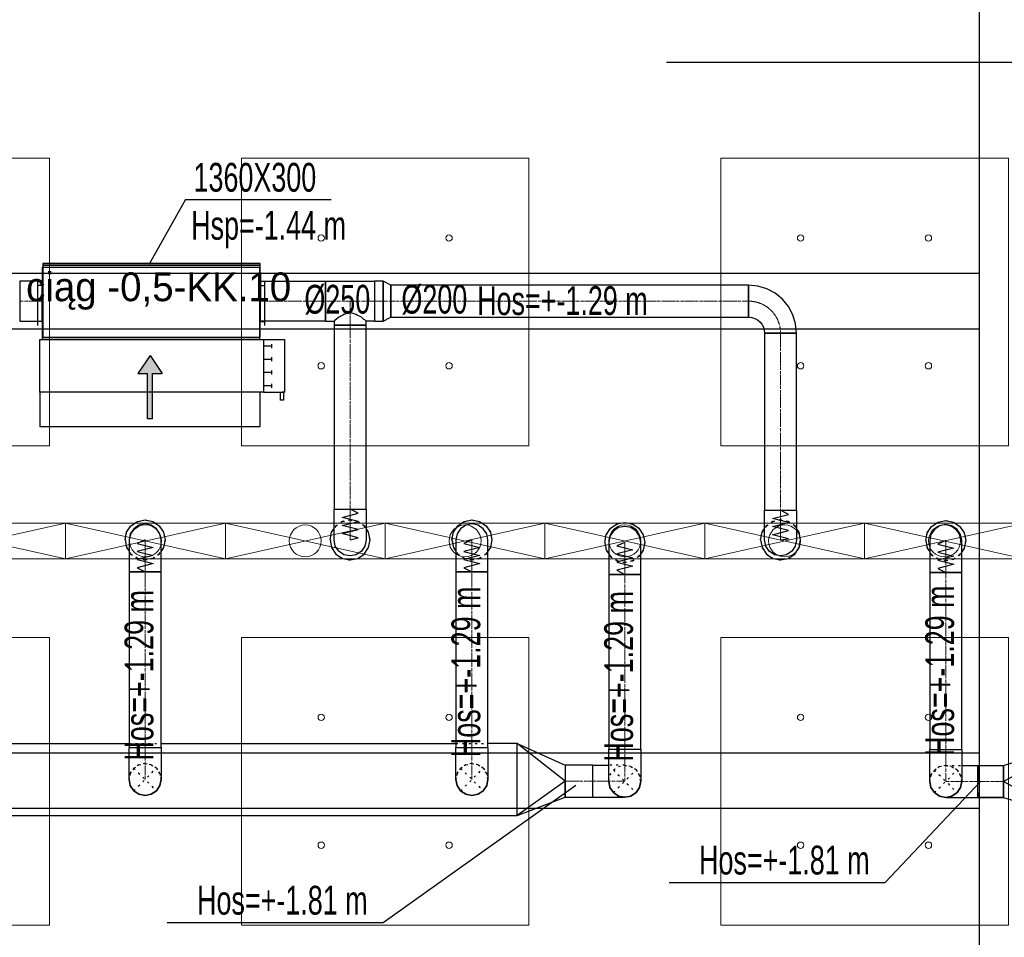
# Model space of a CAD drawing. Header units: centimetres. Extents: x -228435 to 46820, y -89367 to 152985.
# Tile 64 of 252: x -17327 to -11165, y 17524 to 23266. Entities that reach past the tile are written whole.
import ezdxf
from ezdxf.enums import TextEntityAlignment as Align

# ---------------------------------------------------------------- set-up
doc = ezdxf.new("R2010")
doc.units = ezdxf.units.CM
doc.header["$LTSCALE"] = 50
doc.header["$PDMODE"] = 35
doc.header["$PDSIZE"] = 0.1
for name, pattern in [('CADVENT_CENTERLINE', [9.9, 7.4, -1, 0.5, -1]), ('CADVENT_HIDDEN', [0.8, 0.25, -0.55]), ('Kondygnacja  -0_5$0$HIDDEN', [9.525, 6.35, -3.175]), ('Kondygnacja  -0_5$0$HIDDEN2', [4.7625, 3.175, -1.5875]), ('Osie rzutów$0$DASHDOT2', [12.7, 6.35, -3.175, 0, -3.175])]:
    doc.linetypes.add(name, pattern=pattern)
doc.layers.get('0').update_dxf_attribs({"color": 8})
doc.layers.get('DEFPOINTS').update_dxf_attribs({"color": 8})
for name, color, linetype in [('01-103-Went PP_poziom-0_5$0$L_Nawiew', 3, 'Continuous'), ('bgde-nawiewDETAILS', 1, 'Continuous'), ('bgde-nawiewEXP', 1, 'Continuous'), ('bgde-nawiewHIDDEN', 1, 'Continuous'), ('bgde-tekst', 7, 'Continuous'), ('bgde-wywiewSOL', 5, 'Continuous'), ('Kondygnacja  -0_5$0$ARCH_KONSTR_POWYŻEJ RZUTU', 8, 'Kondygnacja  -0_5$0$HIDDEN'), ('Kondygnacja  -0_5$0$ARCH_KONSTR_POWYŻEJ RZUTU_IST', 8, 'Kondygnacja  -0_5$0$HIDDEN2'), ('Osie rzutów$0$ARCH_INFO_OSIE_IST', 8, 'Osie rzutów$0$DASHDOT2'), ('Osie rzutów$0$ARCH_INFO_OSIE_OPISY_IST', 8, 'Continuous')]:
    doc.layers.add(name, color=color, linetype=linetype)
for name, color, linetype, lineweight in [('bgde-nawiewCEN', 7, 'Continuous', 13), ('bgde_AJ_specyfikacja', 2, 'Continuous', 30), ('bgde_nawiewnik', 11, 'Continuous', 5), ('Kondygnacja  -0_5$0$ARCH_INFO_WYMIARY', 8, 'Continuous', 9), ('SU Lampy kwadratowe  -05$0$ARCH_SUFITY_PODWIESZANE', 8, 'Continuous', 9)]:
    doc.layers.add(name, color=color, linetype=linetype, lineweight=lineweight)
doc.styles.add('Kondygnacja  -0_5$0$Romans', font='Romans.shx', dxfattribs={"width": 0.7})
doc.dimstyles.new('Kondygnacja  -0_5$0$Wymiary 1-100', dxfattribs={"dimtxt": 12, "dimasz": 10, "dimexe": 5, "dimexo": 0, "dimgap": 4, "dimtad": 1, "dimrnd": 0.5, "dimzin": 12, "dimdsep": 46, "dimtxsty": 'Kondygnacja  -0_5$0$Romans', "dimblk": 'Kondygnacja  -0_5$0$_Oblique', "dimcen": 10, "dimdle": 10, "dimclrt": 55, "dimazin": 0, "dimtfac": 1, "dimtmove": 1, "dimatfit": 3, "dimfxl": 0, "dimtolj": 1, "dimtzin": 0, "dimarcsym": 0})

# ---------------------------------------------------------------- blocks, each defined once
blk = doc.blocks.new('Osie rzutów')
at = {"layer": 'Osie rzutów$0$ARCH_INFO_OSIE_IST', "ltscale": 10}
for p, q in [((10460, 12510), (10460, 4623.26)), ((4436.04, 6800), (15156.54, 6800))]:
    blk.add_line(p, q, dxfattribs=at)
blk = doc.blocks.new('SU Lampy kwadratowe  -05$0$moduł sufitu')
at = {"layer": 'SU Lampy kwadratowe  -05$0$ARCH_SUFITY_PODWIESZANE'}
for points in [[(60, -60), (240, -60), (240, -240), (60, -240)], [(360, -60), (540, -60), (540, -240), (360, -240)], [(60, -360), (240, -360), (240, -540), (60, -540)], [(360, -360), (540, -360), (540, -540), (360, -540)]]:
    blk.add_lwpolyline(points, close=True, dxfattribs=at)
for centre in [(110, -110), (190, -110), (410, -110), (490, -110), (110, -190), (190, -190), (410, -190), (490, -190), (110, -410), (190, -410), (410, -410), (490, -410), (110, -490), (190, -490), (410, -490), (490, -490)]:
    blk.add_circle(centre, 2, dxfattribs=at)
blk = doc.blocks.new('SU Lampy kwadratowe  -05')
at = {"layer": 'SU Lampy kwadratowe  -05$0$ARCH_SUFITY_PODWIESZANE'}
for p in [(9860, 6800), (10460, 6800)]:
    blk.add_blockref('SU Lampy kwadratowe  -05$0$moduł sufitu', p, dxfattribs=at)
blk = doc.blocks.new('Kondygnacja  -0_5$0$konstrukcja istniejąca -0.5')
at = {"layer": 'Kondygnacja  -0_5$0$ARCH_KONSTR_POWYŻEJ RZUTU_IST', "ltscale": 10}
for points in [[(10982, 6225), (10982, 7375)], [(9938, 6667.89), (10982, 6667.89)], [(10982, 6632.89), (9938, 6632.89)], [(9938, 6367.89), (10982, 6367.89)], [(10982, 6332.89), (9938, 6332.89)]]:
    blk.add_lwpolyline(points, dxfattribs=at)
blk = doc.blocks.new('Kondygnacja  -0_5$0$_Oblique')
at = {"color": 0, "linetype": 'ByBlock', "lineweight": -2}
blk.add_line((-0.5, -0.5), (0.5, 0.5), dxfattribs=at)
blk = doc.blocks.new('*D212')
at = {"layer": 'DEFPOINTS', "color": 0}
for p in [(-30586.3, 81900), (-30681.1, 12489.5), (9064, 12489.5)]:
    blk.add_point(p, dxfattribs=at)
at = {"layer": 'Kondygnacja  -0_5$0$ARCH_INFO_WYMIARY', "color": 0, "lineweight": -2}
for p, q in [((-30673.1, 81900), (-30686.1, 81900)), ((-30681.1, 81910), (-30681.1, 12479.5)), ((-30673.1, 12489.5), (-30686.1, 12489.5))]:
    blk.add_line(p, q, dxfattribs=at)
at = {"layer": 'Kondygnacja  -0_5$0$ARCH_INFO_WYMIARY', "color": 0, "lineweight": -2, "xscale": 10, "yscale": 10, "zscale": 10}
for p, rotation in [((-30681.1, 81900), 90), ((-30681.1, 12489.5), 270)]:
    blk.add_blockref('Kondygnacja  -0_5$0$_Oblique', p, dxfattribs=dict(at, rotation=rotation))
at = {"layer": 'Kondygnacja  -0_5$0$ARCH_INFO_WYMIARY', "color": 55, "insert": (-30691.1, 47194.8), "char_height": 12, "attachment_point": 5, "rotation": 90, "style": 'Kondygnacja  -0_5$0$Romans'}
blk.add_mtext('\\A1;69410.5', dxfattribs=at)
blk = doc.blocks.new('*a376')
at = {"layer": 'bgde-tekst'}
blk.add_line((0, 0), (1352, 0), dxfattribs=at)
blk = doc.blocks.new('*a389')
at = {"layer": 'bgde-tekst'}
blk.add_line((0, 0), (1352, 0), dxfattribs=at)
blk = doc.blocks.new('*a393')
at = {"layer": 'bgde-tekst'}
blk.add_line((0, 0), (911, 0), dxfattribs=at)
blk = doc.blocks.new('A$C066D7839')
at = {"layer": 'bgde_nawiewnik'}
for p, q in [((-50, -11.15), (-50, 11.15)), ((-50, 11.15), (50, 11.15)), ((-50, -11.15), (50, 11.15)), ((50, -11.15), (-50, 11.15)), ((50, 11.15), (50, -11.15)), ((50, -11.15), (-50, -11.15))]:
    blk.add_line(p, q, dxfattribs=at)
blk.add_circle((0, 0), 10, dxfattribs=at)
blk = doc.blocks.new('A$C5B3E7367')
at = {"layer": '01-103-Went PP_poziom-0_5$0$L_Nawiew'}
h = blk.add_hatch(color=256, dxfattribs=at)
h.paths.add_polyline_path([(215, 704), (215, 674), (331.7, 674), (331.7, 612.1), (445.9, 689), (331.7, 765.9), (331.7, 704)])
h.paths.add_polyline_path([(48.3, 704), (48.3, 674), (215, 674), (215, 704)])
for p, q in [((215, 1525), (165, 1525)), ((165, 1525), (165, 1505)), ((165, 1505), (215, 1505)), ((215, 1400), (215, 1530)), ((545, 1530), (215, 1530)), ((215, 1530), (215, 1515)), ((545, 1400), (545, 1530)), ((243.8, 1452), (268.8, 1452)), ((256.2, 1452), (256.2, 1400)), ((326.2, 1452), (351.2, 1452)), ((338.8, 1452), (338.8, 1400)), ((408.8, 1452), (433.8, 1452)), ((421.2, 1452), (421.2, 1400)), ((491.2, 1452), (516.2, 1452)), ((503.8, 1452), (503.8, 1400)), ((0, 1378), (215, 1378)), ((0, 0), (0, 1378)), ((545, 1400), (215, 1400)), ((215, 1400), (215, 1378)), ((215, 1378), (215, 0)), ((545, 0), (545, 1400)), ((445.9, 689), (331.7, 765.9)), ((331.7, 704), (331.7, 765.9)), ((48.3, 704), (331.7, 704)), ((48.3, 704), (48.3, 674)), ((445.9, 689), (331.7, 612.1)), ((48.3, 674), (331.7, 674)), ((331.7, 612.1), (331.7, 674)), ((215, 0), (0, 0)), ((215, 0), (545, 0))]:
    blk.add_line(p, q, dxfattribs=at)
blk = doc.blocks.new('A$C53CA46B8')
at = {"layer": 'bgde-wywiewSOL'}
for p, q in [((112.9, 511.1), (-162.1, 511.1)), ((-137.1, 481.1), (-137.1, 511.1)), ((87.9, 481.1), (87.9, 511.1)), ((200.4, 481.1), (-249.6, 481.1)), ((-249.6, 481.1), (-249.6, -878.9)), ((200.4, 481.1), (200.4, -878.9)), ((200.4, -878.9), (-249.6, -878.9)), ((112.9, -908.9), (-162.1, -908.9)), ((-137.1, -878.9), (-137.1, -908.9)), ((87.9, -878.9), (87.9, -908.9))]:
    blk.add_line(p, q, dxfattribs=at)
at = {"layer": '01-103-Went PP_poziom-0_5$0$L_Nawiew'}
blk.add_blockref('A$C5B3E7367', (-794.6, -893.9), dxfattribs=at)

msp = doc.modelspace()

# ---------------------------------------------------------------- linework, layer by layer
at = {"layer": 'bgde-nawiewCEN', "linetype": 'CADVENT_CENTERLINE', "ltscale": 0.06}
for p, q in [((-17327.132, 21504.314), (-17187.132, 21504.314)), ((-17183.132, 21504.314), (-17187.132, 21504.314)), ((-15823.132, 21504.314), (-15819.132, 21504.314)), ((-15412.751, 21504.314), (-15819.132, 21504.314)), ((-15259.751, 21504.314), (-15412.751, 21504.314)), ((-15259.751, 21354.314), (-15259.751, 21504.314)), ((-15106.751, 21504.314), (-15259.751, 21504.314)), ((-15106.751, 21504.314), (-15003.751, 21504.314)), ((-15003.751, 21504.314), (-12765.522, 21504.314)), ((-15259.751, 21354.314), (-15259.751, 20202.58)), ((-12565.522, 21304.314), (-12565.522, 20196.599)), ((-15259.751, 20202.58), (-15259.751, 20184.579)), ((-15259.751, 20184.579), (-15259.751, 20135.37)), ((-12565.522, 20196.599), (-12565.522, 20179.157)), ((-12565.522, 20179.157), (-12565.522, 20131.476)), ((-15259.751, 20135.37), (-15259.751, 20108.611)), ((-15259.751, 20108.611), (-15259.751, 20085.96)), ((-12565.522, 20131.476), (-12565.522, 20105.548)), ((-12565.522, 20105.548), (-12565.522, 20083.601)), ((-15259.751, 20085.96), (-15259.751, 20067.075)), ((-15259.751, 20067.075), (-15259.751, 20051.613)), ((-15259.751, 20051.613), (-15259.751, 20039.232)), ((-15259.751, 20039.232), (-15259.751, 20029.59)), ((-15259.751, 20029.59), (-15259.751, 20022.344)), ((-12565.522, 20083.601), (-12565.522, 20065.303)), ((-12565.522, 20065.303), (-12565.522, 20050.321)), ((-12565.522, 20050.321), (-12565.522, 20038.325)), ((-12565.522, 20038.325), (-12565.522, 20028.982)), ((-12565.522, 20028.982), (-12565.522, 20021.961)), ((-16542.417, 20009.546), (-16542.417, 20010.02)), ((-16542.417, 20008.421), (-16542.417, 20009.546)), ((-16542.417, 20006.231), (-16542.417, 20008.421)), ((-16542.417, 20002.619), (-16542.417, 20006.231)), ((-16542.417, 19997.231), (-16542.417, 20002.619)), ((-16542.417, 19989.712), (-16542.417, 19997.231)), ((-16542.417, 19979.705), (-16542.417, 19989.712)), ((-16542.417, 19966.857), (-16542.417, 19979.705)), ((-16542.417, 19950.812), (-16542.417, 19966.857)), ((-15259.751, 20022.344), (-15259.751, 20017.152)), ((-15259.751, 20017.152), (-15259.751, 20013.671)), ((-15259.751, 20013.671), (-15259.751, 20011.56)), ((-15259.751, 20011.56), (-15259.751, 20010.476)), ((-15259.751, 20010.476), (-15259.751, 20010.02)), ((-14496.891, 20009.546), (-14496.891, 20010.02)), ((-14496.891, 20008.421), (-14496.891, 20009.546)), ((-14496.891, 20006.231), (-14496.891, 20008.421)), ((-14496.891, 20002.619), (-14496.891, 20006.231)), ((-14496.891, 19997.231), (-14496.891, 20002.619)), ((-14496.891, 19989.712), (-14496.891, 19997.231)), ((-14496.891, 19979.705), (-14496.891, 19989.712)), ((-14496.891, 19966.857), (-14496.891, 19979.705)), ((-14496.891, 19950.812), (-14496.891, 19966.857)), ((-13540.819, 19994.251), (-13540.819, 19994.725)), ((-13540.819, 19993.125), (-13540.819, 19994.251)), ((-13540.819, 19990.932), (-13540.819, 19993.125)), ((-13540.819, 19987.317), (-13540.819, 19990.932)), ((-13540.819, 19981.925), (-13540.819, 19987.317)), ((-13540.819, 19974.399), (-13540.819, 19981.925)), ((-13540.819, 19964.384), (-13540.819, 19974.399)), ((-12565.522, 20021.961), (-12565.522, 20016.93)), ((-12565.522, 20016.93), (-12565.522, 20013.558)), ((-12565.522, 20013.558), (-12565.522, 20011.513)), ((-12565.522, 20011.513), (-12565.522, 20010.462)), ((-12565.522, 20010.462), (-12565.522, 20010.02)), ((-11531.67, 20005.353), (-11531.67, 20005.827)), ((-11531.67, 20004.227), (-11531.67, 20005.353)), ((-11531.67, 20002.034), (-11531.67, 20004.227)), ((-11531.67, 19998.419), (-11531.67, 20002.034)), ((-11531.67, 19993.027), (-11531.67, 19998.419)), ((-11531.67, 19985.501), (-11531.67, 19993.027)), ((-11531.67, 19975.486), (-11531.67, 19985.501)), ((-11531.67, 19962.627), (-11531.67, 19975.486)), ((-16542.417, 19931.214), (-16542.417, 19950.812)), ((-16542.417, 19907.708), (-16542.417, 19931.214)), ((-16542.417, 19879.94), (-16542.417, 19907.708)), ((-14496.891, 19931.214), (-14496.891, 19950.812)), ((-14496.891, 19907.708), (-14496.891, 19931.214)), ((-14496.891, 19879.94), (-14496.891, 19907.708)), ((-13540.819, 19951.525), (-13540.819, 19964.384)), ((-13540.819, 19935.465), (-13540.819, 19951.525)), ((-13540.819, 19915.851), (-13540.819, 19935.465)), ((-13540.819, 19892.325), (-13540.819, 19915.851)), ((-11531.67, 19946.568), (-11531.67, 19962.627)), ((-11531.67, 19926.953), (-11531.67, 19946.568)), ((-11531.67, 19903.427), (-11531.67, 19926.953)), ((-11531.67, 19875.634), (-11531.67, 19903.427)), ((-16542.417, 19828.873), (-16542.417, 19879.94)), ((-14496.891, 19828.873), (-14496.891, 19879.94)), ((-13540.819, 19864.532), (-13540.819, 19892.325)), ((-13540.819, 19813.421), (-13540.819, 19864.532)), ((-11531.67, 19824.523), (-11531.67, 19875.634)), ((-16542.417, 19810.192), (-16542.417, 19828.873)), ((-16542.417, 18711.102), (-16542.417, 19810.192)), ((-14496.891, 19810.192), (-14496.891, 19828.873)), ((-14496.891, 18711.102), (-14496.891, 19810.192)), ((-13540.819, 19794.725), (-13540.819, 19813.421)), ((-13540.819, 18700), (-13540.819, 19794.725)), ((-11531.67, 19805.827), (-11531.67, 19824.523)), ((-11531.67, 18699.463), (-11531.67, 19805.827)), ((-16542.417, 18711.102), (-16542.417, 18511.102)), ((-14496.891, 18711.102), (-14496.891, 18511.102)), ((-13540.819, 18700), (-13540.819, 18500)), ((-11531.67, 18699.463), (-11531.67, 18499.463)), ((-13913.637, 18500), (-13740.819, 18500)), ((-13740.819, 18500), (-13540.819, 18500)), ((-11331.67, 18499.463), (-11531.67, 18499.463)), ((-11170.39, 18499.463), (-11331.67, 18499.463))]:
    msp.add_line(p, q, dxfattribs=at)
at = {"layer": 'bgde-nawiewCEN', "linetype": 'CADVENT_CENTERLINE', "ltscale": 0.06, "extrusion": (0, 0, -1)}
msp.add_arc((12765.522, 21304.314), 200, 90, 180, dxfattribs=at)
at = {"layer": 'bgde-nawiewDETAILS', "linetype": 'CADVENT_HIDDEN'}
for p, q in [((-16613.128, 18440.392), (-16471.707, 18581.813)), ((-16613.128, 18581.813), (-16471.707, 18440.392)), ((-14567.602, 18440.392), (-14426.18, 18581.813)), ((-14567.602, 18581.813), (-14426.18, 18440.392)), ((-13611.529, 18429.289), (-13470.108, 18570.711)), ((-13611.529, 18570.711), (-13470.108, 18429.289)), ((-11602.381, 18428.752), (-11460.959, 18570.173)), ((-11602.381, 18570.173), (-11460.959, 18428.752))]:
    msp.add_line(p, q, dxfattribs=at)
at = {"layer": 'bgde-nawiewEXP', "linetype": 'Continuous'}
for points in [[(-17183.132, 21729.314), (-15823.132, 21729.314), (-15823.132, 21739.314), (-17183.132, 21739.314)], [(-17183.132, 21279.314), (-15823.132, 21279.314), (-15823.132, 21729.314), (-17183.132, 21729.314)], [(-17327.132, 21379.314), (-17187.132, 21379.314), (-17187.132, 21629.314), (-17327.132, 21629.314), (-17327.132, 21388.829)], [(-15819.132, 21379.314), (-15819.132, 21629.314), (-15412.751, 21629.314), (-15412.751, 21379.314)], [(-15106.751, 21379.314), (-15051.908, 21379.314), (-15051.908, 21629.314), (-15106.751, 21629.314), (-15106.751, 21388.829)], [(-15051.908, 21379.314), (-15003.751, 21404.314), (-15003.751, 21604.314), (-15051.908, 21629.314), (-15051.908, 21388.829)], [(-15003.751, 21404.314), (-12765.522, 21404.314), (-12765.522, 21604.314), (-15003.751, 21604.314), (-15003.751, 21411.926)], [(-12765.522, 21404.314), (-12746.013, 21402.392), (-12727.254, 21396.702), (-12709.965, 21387.461), (-12694.811, 21375.025), (-12682.375, 21359.871), (-12673.134, 21342.582), (-12667.443, 21323.823), (-12665.522, 21304.314), (-12665.522, 20196.599), (-12465.522, 20196.599), (-12465.522, 21304.314), (-12665.522, 21304.314), (-12665.522, 21304.314), (-12465.522, 21304.314), (-12471.286, 21362.841), (-12488.358, 21419.119), (-12516.081, 21470.985), (-12553.39, 21516.446), (-12598.851, 21553.755), (-12650.717, 21581.478), (-12706.995, 21598.55), (-12765.522, 21604.314), (-12765.522, 21411.926)], [(-15359.751, 20135.37), (-15359.751, 20202.58), (-15159.751, 20202.58), (-15159.751, 20010.02), (-15167.363, 19971.752), (-15189.041, 19939.309), (-15221.483, 19917.632), (-15259.751, 19910.02), (-15298.02, 19917.632), (-15330.462, 19939.309), (-15352.139, 19971.752), (-15359.751, 20010.02), (-15359.751, 20108.611)], [(-12665.522, 20010.02), (-12665.522, 20196.599), (-12465.522, 20196.599), (-12465.522, 20010.02), (-12473.134, 19971.752), (-12494.811, 19939.309), (-12527.254, 19917.632), (-12565.522, 19910.02), (-12603.79, 19917.632), (-12636.233, 19939.309), (-12657.91, 19971.752)], [(-16642.417, 19810.192), (-16442.417, 19810.192), (-16442.417, 20010.02), (-16450.029, 20048.288), (-16471.707, 20080.731), (-16504.149, 20102.408), (-16542.417, 20110.02), (-16580.686, 20102.408), (-16613.128, 20080.731), (-16634.805, 20048.288), (-16642.417, 20010.02), (-16642.417, 19828.873)], [(-14596.891, 20009.546), (-14596.891, 19810.192), (-14396.891, 19810.192), (-14396.891, 20010.02), (-14404.503, 20048.288), (-14426.18, 20080.731), (-14458.623, 20102.408), (-14496.891, 20110.02), (-14535.159, 20102.408), (-14567.602, 20080.731), (-14589.279, 20048.288), (-14596.891, 20010.02)], [(-13640.819, 19794.725), (-13440.819, 19794.725), (-13440.819, 19994.725), (-13448.431, 20032.993), (-13470.108, 20065.435), (-13502.55, 20087.113), (-13540.819, 20094.725), (-13579.087, 20087.113), (-13611.529, 20065.435), (-13633.207, 20032.993), (-13640.819, 19994.725), (-13640.819, 19813.421)], [(-11631.67, 19805.827), (-11431.67, 19805.827), (-11431.67, 20005.827), (-11439.282, 20044.095), (-11460.959, 20076.538), (-11493.402, 20098.215), (-11531.67, 20105.827), (-11569.938, 20098.215), (-11602.381, 20076.538), (-11624.058, 20044.095), (-11631.67, 20005.827), (-11631.67, 19824.523)], [(-16642.417, 18711.102), (-16442.417, 18711.102), (-16442.417, 19810.192), (-16642.417, 19810.192)], [(-14596.891, 18711.102), (-14396.891, 18711.102), (-14396.891, 19810.192), (-14596.891, 19810.192)], [(-13640.819, 18700), (-13440.819, 18700), (-13440.819, 19794.725), (-13640.819, 19794.725)], [(-11631.67, 18699.463), (-11431.67, 18699.463), (-11431.67, 19805.827), (-11631.67, 19805.827)], [(-16642.417, 18511.102), (-16642.417, 18711.102), (-16442.417, 18711.102), (-16442.417, 18511.102), (-16450.029, 18472.834), (-16471.707, 18440.392), (-16504.149, 18418.714), (-16542.417, 18411.102), (-16580.686, 18418.714), (-16613.128, 18440.392), (-16634.805, 18472.834)], [(-14596.891, 18511.102), (-14596.891, 18711.102), (-14396.891, 18711.102), (-14396.891, 18511.102), (-14404.503, 18472.834), (-14426.18, 18440.392), (-14458.623, 18418.714), (-14496.891, 18411.102), (-14535.159, 18418.714), (-14567.602, 18440.392), (-14589.279, 18472.834)], [(-13913.637, 18400), (-13740.819, 18400), (-13740.819, 18600), (-13913.637, 18600), (-13913.637, 18407.612)], [(-11331.67, 18399.463), (-11331.67, 18599.463), (-11170.39, 18599.463), (-11170.39, 18399.463)], [(-16642.417, 18511.102), (-16634.805, 18472.834), (-16613.128, 18440.392), (-16580.686, 18418.714), (-16542.417, 18411.102), (-16504.149, 18418.714), (-16471.707, 18440.392), (-16450.029, 18472.834), (-16442.417, 18511.102), (-16450.029, 18472.834), (-16471.707, 18440.392), (-16504.149, 18418.714), (-16542.417, 18411.102), (-16580.686, 18418.714), (-16613.128, 18440.392), (-16634.805, 18472.834)], [(-14496.891, 18411.102), (-14458.623, 18418.714), (-14426.18, 18440.392), (-14404.503, 18472.834), (-14396.891, 18511.102), (-14404.503, 18472.834), (-14426.18, 18440.392), (-14458.623, 18418.714)], [(-14213.637, 18286.102), (-13913.637, 18400), (-13913.637, 18500)], [(-11631.67, 18499.463), (-11624.058, 18461.194), (-11602.381, 18428.752), (-11569.938, 18407.075), (-11531.67, 18399.463), (-11493.402, 18407.075), (-11460.959, 18428.752), (-11439.282, 18461.194), (-11431.67, 18499.463), (-11439.282, 18461.194), (-11460.959, 18428.752), (-11493.402, 18407.075), (-11531.67, 18399.463), (-11569.938, 18407.075), (-11602.381, 18428.752), (-11624.058, 18461.194)]]:
    msp.add_lwpolyline(points, close=True, dxfattribs=at)
for points in [[(-17187.132, 21379.314), (-17187.132, 21629.314), (-17183.132, 21629.314)], [(-15823.132, 21379.314), (-15819.132, 21379.314), (-15819.132, 21629.314), (-15823.132, 21629.314)], [(-15412.751, 21379.314), (-15412.751, 21629.314), (-15106.751, 21629.314), (-15106.751, 21379.314), (-15159.751, 21379.314)], [(-15412.751, 21379.314), (-15359.751, 21379.314), (-15359.751, 20202.58), (-15159.751, 20202.58), (-15159.751, 21354.314), (-15359.751, 21354.314), (-15359.751, 21354.314), (-15159.751, 21354.314), (-15159.751, 21379.314), (-15167.363, 21386.926), (-15173.756, 21388.829), (-15189.041, 21404.114), (-15215.497, 21415.926), (-15221.483, 21421.911), (-15259.751, 21433.304), (-15298.02, 21421.911), (-15304.005, 21415.926), (-15330.462, 21404.114), (-15345.747, 21388.829), (-15352.139, 21386.926), (-15359.751, 21379.314)], [(-17187.132, 21379.314), (-17183.132, 21379.314)], [(-16667.417, 20010.02), (-16657.902, 20057.855), (-16630.806, 20098.408), (-16590.253, 20125.505), (-16542.417, 20135.02), (-16494.582, 20125.505), (-16454.029, 20098.408), (-16426.932, 20057.855), (-16417.417, 20010.02), (-16426.932, 19962.184), (-16442.417, 19939.01)], [(-14621.891, 20010.02), (-14612.376, 20057.855), (-14585.279, 20098.408), (-14544.726, 20125.505), (-14496.891, 20135.02), (-14449.055, 20125.505), (-14408.503, 20098.408), (-14381.406, 20057.855), (-14371.891, 20010.02), (-14381.406, 19962.184), (-14396.891, 19939.01)], [(-13665.819, 19994.725), (-13656.304, 20042.56), (-13629.207, 20083.113), (-13588.654, 20110.21), (-13540.819, 20119.725), (-13492.983, 20110.21), (-13452.43, 20083.113), (-13425.334, 20042.56), (-13415.819, 19994.725), (-13425.334, 19946.889), (-13440.819, 19923.714)], [(-11656.67, 20005.827), (-11647.155, 20053.662), (-11620.058, 20094.215), (-11579.505, 20121.312), (-11531.67, 20130.827), (-11483.834, 20121.312), (-11443.282, 20094.215), (-11416.185, 20053.662), (-11406.67, 20005.827), (-11416.185, 19957.991), (-11431.67, 19934.817)], [(-15384.751, 20010.02), (-15375.236, 19962.184), (-15348.14, 19921.632), (-15307.587, 19894.535), (-15259.751, 19885.02), (-15211.916, 19894.535), (-15171.363, 19921.632), (-15144.266, 19962.184), (-15134.751, 20010.02), (-15144.266, 20057.855), (-15159.751, 20081.03)], [(-15384.751, 20010.02), (-15375.236, 20057.855), (-15359.751, 20081.03)], [(-12690.522, 20010.02), (-12681.007, 19962.184), (-12653.91, 19921.632), (-12613.357, 19894.535), (-12565.522, 19885.02), (-12517.686, 19894.535), (-12477.134, 19921.632), (-12450.037, 19962.184), (-12440.522, 20010.02), (-12450.037, 20057.855), (-12465.522, 20081.03)], [(-12690.522, 20010.02), (-12681.007, 20057.855), (-12665.522, 20081.03)], [(-16667.417, 20010.02), (-16657.902, 19962.184), (-16642.417, 19939.01)], [(-14621.891, 20010.02), (-14612.376, 19962.184), (-14596.891, 19939.01)], [(-13665.819, 19994.725), (-13656.304, 19946.889), (-13640.819, 19923.714)], [(-11656.67, 20005.827), (-11647.155, 19957.991), (-11631.67, 19934.817)], [(-20031.843, 18286.102), (-14213.637, 18286.102), (-14213.637, 18736.102), (-13913.637, 18600), (-13913.637, 18500), (-14213.637, 18736.102), (-14396.891, 18736.102)], [(-18463.767, 18736.102), (-16642.417, 18736.102)], [(-16442.417, 18736.102), (-14596.891, 18736.102)], [(-14213.637, 18286.102), (-14213.637, 18736.102)], [(-13740.819, 18400), (-13540.819, 18400), (-13579.087, 18407.612), (-13611.529, 18429.289), (-13633.207, 18461.732), (-13640.819, 18500), (-13640.819, 18700), (-13440.819, 18700), (-13440.819, 18500), (-13448.431, 18461.732), (-13470.108, 18429.289), (-13502.55, 18407.612), (-13540.819, 18400), (-13579.087, 18407.612), (-13611.529, 18429.289), (-13633.207, 18461.732), (-13640.819, 18500), (-13633.207, 18461.732), (-13611.529, 18429.289), (-13579.087, 18407.612), (-13540.819, 18400), (-13502.55, 18407.612), (-13470.108, 18429.289), (-13448.431, 18461.732), (-13440.819, 18500), (-13448.431, 18461.732), (-13470.108, 18429.289), (-13502.55, 18407.612), (-13540.819, 18400)], [(-11631.67, 18499.463), (-11631.67, 18699.463), (-11431.67, 18699.463), (-11431.67, 18499.463), (-11439.282, 18461.194), (-11460.959, 18428.752), (-11493.402, 18407.075), (-11531.67, 18399.463), (-11331.67, 18399.463), (-11331.67, 18407.075)], [(-11331.67, 18399.463), (-11170.39, 18399.463), (-10770.39, 18274.463), (-1287.823, 18274.463), (-1287.823, 18724.463), (-1444.103, 18724.463)], [(-11170.39, 18399.463), (-11170.39, 18599.463), (-10770.39, 18724.463), (-10770.39, 18274.463), (-11170.39, 18499.463), (-10770.39, 18724.463), (-10367.514, 18724.463)], [(-13740.819, 18400), (-13740.819, 18600), (-13640.819, 18600)], [(-11431.67, 18599.463), (-11331.67, 18599.463), (-11331.67, 18537.731)], [(-11331.67, 18537.731), (-11331.67, 18570.173)], [(-14596.891, 18511.102), (-14589.279, 18472.834), (-14567.602, 18440.392), (-14535.159, 18418.714), (-14496.891, 18411.102)], [(-14596.891, 18511.102), (-14589.279, 18472.834), (-14567.602, 18440.392), (-14535.159, 18418.714), (-14496.891, 18411.102)], [(-11631.67, 18499.463), (-11624.058, 18461.194), (-11602.381, 18428.752), (-11569.938, 18407.075), (-11531.67, 18399.463)], [(-11331.67, 18428.752), (-11331.67, 18537.731)], [(-11331.67, 18537.731), (-11331.67, 18499.463)], [(-11331.67, 18428.752), (-11331.67, 18407.075)], [(-11331.67, 18407.075), (-11331.67, 18428.752)], [(-14496.891, 18411.102), (-14535.159, 18418.714)], [(-14496.891, 18411.102), (-14535.159, 18418.714)], [(-11331.67, 18407.075), (-11331.67, 18399.463)]]:
    msp.add_lwpolyline(points, dxfattribs=at)
at = {"layer": 'bgde-nawiewEXP'}
for points in [[(-15259.751, 20010.02), (-15209.751, 20024.441), (-15309.751, 20049.591), (-15209.751, 20074.598), (-15309.751, 20100.058), (-15209.751, 20125.388), (-15309.751, 20150.941), (-15209.751, 20176.942), (-15259.751, 20202.58)], [(-12565.522, 20010.02), (-12515.522, 20017.88), (-12615.522, 20043.033), (-12515.522, 20068.264), (-12615.522, 20093.906), (-12515.522, 20119.134), (-12615.522, 20144.978), (-12515.522, 20170.136), (-12565.522, 20196.599)], [(-16542.417, 20010.02), (-16592.417, 19988.741), (-16492.417, 19963.401), (-16592.417, 19938.202), (-16492.417, 19912.939), (-16592.417, 19887.426), (-16492.417, 19862.089), (-16592.417, 19836.652), (-16542.417, 19810.192)], [(-14496.891, 20010.02), (-14546.891, 19988.741), (-14446.891, 19963.401), (-14546.891, 19938.202), (-14446.891, 19912.939), (-14546.891, 19887.426), (-14446.891, 19862.089), (-14546.891, 19836.652), (-14496.891, 19810.192)], [(-13540.819, 19994.725), (-13590.819, 19973.427), (-13490.819, 19948.065), (-13590.819, 19922.845), (-13490.819, 19897.56), (-13590.819, 19872.025), (-13490.819, 19846.666), (-13590.819, 19821.207), (-13540.819, 19794.725)], [(-11531.67, 20005.827), (-11581.67, 19984.529), (-11481.67, 19959.167), (-11581.67, 19933.947), (-11481.67, 19908.662), (-11581.67, 19883.127), (-11481.67, 19857.768), (-11581.67, 19832.309), (-11531.67, 19805.827)]]:
    msp.add_lwpolyline(points, dxfattribs=at)
at = {"layer": 'bgde-nawiewHIDDEN', "linetype": 'CADVENT_HIDDEN'}
for points in [[(-17183.132, 21379.314), (-17183.132, 21629.314)], [(-15823.132, 21379.314), (-15823.132, 21629.314)], [(-16667.417, 20010.02), (-16657.902, 20057.855), (-16630.806, 20098.408), (-16590.253, 20125.505), (-16542.417, 20135.02), (-16494.582, 20125.505), (-16454.029, 20098.408), (-16426.932, 20057.855), (-16417.417, 20010.02), (-16426.932, 19962.184), (-16454.029, 19921.632), (-16494.582, 19894.535), (-16542.417, 19885.02), (-16590.253, 19894.535), (-16630.806, 19921.632), (-16590.253, 19894.535), (-16542.417, 19885.02), (-16494.582, 19894.535), (-16454.029, 19921.632), (-16442.417, 19939.01)], [(-15384.751, 20010.02), (-15375.236, 19962.184), (-15348.14, 19921.632), (-15307.587, 19894.535), (-15259.751, 19885.02), (-15211.916, 19894.535), (-15171.363, 19921.632), (-15144.266, 19962.184), (-15134.751, 20010.02), (-15144.266, 20057.855), (-15171.363, 20098.408), (-15211.916, 20125.505), (-15259.751, 20135.02), (-15307.587, 20125.505), (-15348.14, 20098.408), (-15359.751, 20081.03)], [(-15384.751, 20010.02), (-15375.236, 20057.855), (-15348.14, 20098.408), (-15307.587, 20125.505), (-15259.751, 20135.02), (-15211.916, 20125.505), (-15171.363, 20098.408), (-15159.751, 20081.03)], [(-14621.891, 20010.02), (-14612.376, 20057.855), (-14585.279, 20098.408), (-14544.726, 20125.505), (-14496.891, 20135.02), (-14449.055, 20125.505), (-14408.503, 20098.408), (-14381.406, 20057.855), (-14371.891, 20010.02), (-14381.406, 19962.184), (-14408.503, 19921.632), (-14449.055, 19894.535), (-14496.891, 19885.02), (-14544.726, 19894.535), (-14585.279, 19921.632), (-14544.726, 19894.535), (-14496.891, 19885.02), (-14449.055, 19894.535), (-14408.503, 19921.632), (-14396.891, 19939.01)], [(-13665.819, 19994.725), (-13656.304, 20042.56), (-13629.207, 20083.113), (-13588.654, 20110.21), (-13540.819, 20119.725), (-13492.983, 20110.21), (-13452.43, 20083.113), (-13425.334, 20042.56), (-13415.819, 19994.725), (-13425.334, 19946.889), (-13452.43, 19906.336), (-13492.983, 19879.24), (-13540.819, 19869.725), (-13588.654, 19879.24), (-13629.207, 19906.336), (-13588.654, 19879.24), (-13540.819, 19869.725), (-13492.983, 19879.24), (-13452.43, 19906.336), (-13440.819, 19923.714)], [(-12690.522, 20010.02), (-12681.007, 19962.184), (-12653.91, 19921.632), (-12613.357, 19894.535), (-12565.522, 19885.02), (-12517.686, 19894.535), (-12477.134, 19921.632), (-12450.037, 19962.184), (-12440.522, 20010.02), (-12450.037, 20057.855), (-12477.134, 20098.408), (-12517.686, 20125.505), (-12565.522, 20135.02), (-12613.357, 20125.505), (-12653.91, 20098.408), (-12665.522, 20081.03)], [(-12690.522, 20010.02), (-12681.007, 20057.855), (-12653.91, 20098.408), (-12613.357, 20125.505), (-12565.522, 20135.02), (-12517.686, 20125.505), (-12477.134, 20098.408), (-12465.522, 20081.03)], [(-11656.67, 20005.827), (-11647.155, 20053.662), (-11620.058, 20094.215), (-11579.505, 20121.312), (-11531.67, 20130.827), (-11483.834, 20121.312), (-11443.282, 20094.215), (-11416.185, 20053.662), (-11406.67, 20005.827), (-11416.185, 19957.991), (-11443.282, 19917.439), (-11483.834, 19890.342), (-11531.67, 19880.827), (-11579.505, 19890.342), (-11620.058, 19917.439), (-11579.505, 19890.342), (-11531.67, 19880.827), (-11483.834, 19890.342), (-11443.282, 19917.439), (-11431.67, 19934.817)], [(-16667.417, 20010.02), (-16657.902, 19962.184), (-16630.806, 19921.632), (-16642.417, 19939.01)], [(-14621.891, 20010.02), (-14612.376, 19962.184), (-14585.279, 19921.632), (-14596.891, 19939.01)], [(-13665.819, 19994.725), (-13656.304, 19946.889), (-13629.207, 19906.336), (-13640.819, 19923.714)], [(-11656.67, 20005.827), (-11647.155, 19957.991), (-11620.058, 19917.439), (-11631.67, 19934.817)], [(-16642.417, 18736.102), (-16442.417, 18736.102)], [(-14596.891, 18736.102), (-14396.891, 18736.102)], [(-13640.819, 18500), (-13633.207, 18538.268), (-13611.529, 18570.711), (-13579.087, 18592.388), (-13540.819, 18600), (-13640.819, 18600)], [(-13640.819, 18500), (-13633.207, 18538.268), (-13611.529, 18570.711), (-13579.087, 18592.388), (-13540.819, 18600), (-13502.55, 18592.388), (-13470.108, 18570.711), (-13448.431, 18538.268), (-13440.819, 18500), (-13448.431, 18538.268), (-13470.108, 18570.711), (-13502.55, 18592.388), (-13540.819, 18600)], [(-11531.67, 18599.463), (-11431.67, 18599.463)]]:
    msp.add_lwpolyline(points, dxfattribs=at)
for points in [[(-16642.417, 18511.102), (-16634.805, 18549.371), (-16613.128, 18581.813), (-16580.686, 18603.49), (-16542.417, 18611.102), (-16504.149, 18603.49), (-16471.707, 18581.813), (-16450.029, 18549.371), (-16442.417, 18511.102), (-16450.029, 18549.371), (-16471.707, 18581.813), (-16504.149, 18603.49), (-16542.417, 18611.102), (-16580.686, 18603.49), (-16613.128, 18581.813), (-16634.805, 18549.371)], [(-14596.891, 18511.102), (-14589.279, 18549.371), (-14567.602, 18581.813), (-14535.159, 18603.49), (-14496.891, 18611.102), (-14458.623, 18603.49), (-14426.18, 18581.813), (-14404.503, 18549.371), (-14396.891, 18511.102), (-14404.503, 18549.371), (-14426.18, 18581.813), (-14458.623, 18603.49), (-14496.891, 18611.102), (-14535.159, 18603.49), (-14567.602, 18581.813), (-14589.279, 18549.371)], [(-11631.67, 18499.463), (-11624.058, 18537.731), (-11602.381, 18570.173), (-11569.938, 18591.851), (-11531.67, 18599.463), (-11493.402, 18591.851), (-11460.959, 18570.173), (-11439.282, 18537.731), (-11431.67, 18499.463), (-11439.282, 18537.731), (-11460.959, 18570.173), (-11493.402, 18591.851), (-11531.67, 18599.463), (-11569.938, 18591.851), (-11602.381, 18570.173), (-11624.058, 18537.731)]]:
    msp.add_lwpolyline(points, close=True, dxfattribs=at)
at = {"layer": 'bgde-tekst'}
for points in [[(-16289.515, 22139.588), (-16516.988, 21735.422), (-16516.988, 21735.422)], [(-11911.233, 17866.717), (-11315.08, 18499.463), (-11315.08, 18499.463)], [(-15052.881, 17615.782), (-13847.705, 18475.341), (-13847.705, 18475.341)]]:
    msp.add_lwpolyline(points, dxfattribs=at)
at = {"layer": 'bgde-tekst', "elevation": 1920}
for points in [[(-16289.515, 22139.588), (-16516.988, 21735.422), (-16516.988, 21735.422)], [(-11911.233, 17866.717), (-11315.08, 18499.463), (-11315.08, 18499.463)], [(-15052.881, 17615.782), (-13847.705, 18475.341), (-13847.705, 18475.341)]]:
    msp.add_lwpolyline(points, dxfattribs=at)

# ---------------------------------------------------------------- block references
at = {"layer": '01-103-Went PP_poziom-0_5$0$L_Nawiew', "xscale": -1, "rotation": 270}
msp.add_blockref('A$C53CA46B8', (-16306.559, 21513.761, 210.499), dxfattribs=at)
at = {"layer": '01-103-Went PP_poziom-0_5$0$L_Nawiew', "xscale": 10, "yscale": 10, "zscale": 10}
for p in [(-17540, 20003.971, 1920), (-16540, 20003.971, 1920), (-15540, 20003.971, 1920), (-14540, 20003.971, 1920), (-13540, 20003.971, 1920), (-12540, 20003.971, 1920), (-11540, 20003.971, 1920)]:
    msp.add_blockref('A$C066D7839', p, dxfattribs=at)
at = {"layer": 'bgde-tekst'}
for name, p in [('*a393', (-16289.515, 22139.588)), ('*a393', (-16289.515, 22139.588, 1920)), ('*a376', (-13263.233, 17866.717)), ('*a376', (-13263.233, 17866.717, 1920)), ('*a389', (-16404.881, 17615.782)), ('*a389', (-16404.881, 17615.782, 1920))]:
    msp.add_blockref(name, p, dxfattribs=at)
at = {"layer": 'Kondygnacja  -0_5$0$ARCH_KONSTR_POWYŻEJ RZUTU', "xscale": 10, "yscale": 10, "zscale": 10}
msp.add_blockref('Kondygnacja  -0_5$0$konstrukcja istniejąca -0.5', (-121140, -45000), dxfattribs=at)
at = {"layer": 'Osie rzutów$0$ARCH_INFO_OSIE_OPISY_IST', "xscale": 10, "yscale": 10, "zscale": 10}
msp.add_blockref('Osie rzutów', (-121140, -45000), dxfattribs=at)
at = {"layer": 'SU Lampy kwadratowe  -05$0$ARCH_SUFITY_PODWIESZANE', "xscale": 10, "yscale": 10, "zscale": 10}
msp.add_blockref('SU Lampy kwadratowe  -05', (-121140, -45000), dxfattribs=at)

# ---------------------------------------------------------------- texts
at = {"layer": 'bgde-tekst', "width": 0.7}
for s, p in [('1360X300', (-16239.515, 22189.588)), ('1360X300', (-16239.515, 22189.588, 1920)), ('Hsp=-1.44 m ', (-16254.187, 21889.1)), ('Hsp=-1.44 m ', (-16254.187, 21889.1, 1920)), ('%%c250', (-15545.3, 21426.461, 630)), ('%%c200', (-14938.181, 21426.779, 1920)), ('Hos=+-1.29 m ', (-14464.436, 21418.107, 1920))]:
    msp.add_text(s, height=180, dxfattribs=at).set_placement(p)
for p in [(-14445.123, 18650.984, -172.959), (-11479.902, 18658.056, -172.96), (-16490.649, 18629.235, -172.959), (-13489.051, 18622.904, -172.96)]:
    msp.add_text('Hos=+-1.29 m ', height=180, rotation=90, dxfattribs=at).set_placement(p)
for p in [(-11961.233, 17916.717), (-11961.233, 17916.717, 1920), (-15102.881, 17665.782), (-15102.881, 17665.782, 1920)]:
    msp.add_text('Hos=+-1.81 m ', height=180, dxfattribs=at).set_placement(p, align=Align.RIGHT)
at = {"layer": 'bgde_AJ_specyfikacja', "insert": (-17287.14, 21684.267, 630), "char_height": 180, "width": 1750.96649, "attachment_point": 1}
msp.add_mtext('ciąg -0,5-KK.10', dxfattribs=at)

# ---------------------------------------------------------------- dimensions: what is measured, and where the dimension line sits
at = {"layer": 'Kondygnacja  -0_5$0$ARCH_INFO_WYMIARY'}
dim = msp.add_linear_dim(base=(-30681.114, 12489.5), p1=(-30586.301, 81900), p2=(9064, 12489.5), angle=90, dimstyle='Kondygnacja  -0_5$0$Wymiary 1-100', dxfattribs=at)
dim.commit()
dim.dimension.update_dxf_attribs({"geometry": '*D212', "text_midpoint": (-30691.114, 47194.75)})

doc.saveas('drawing.dxf')
